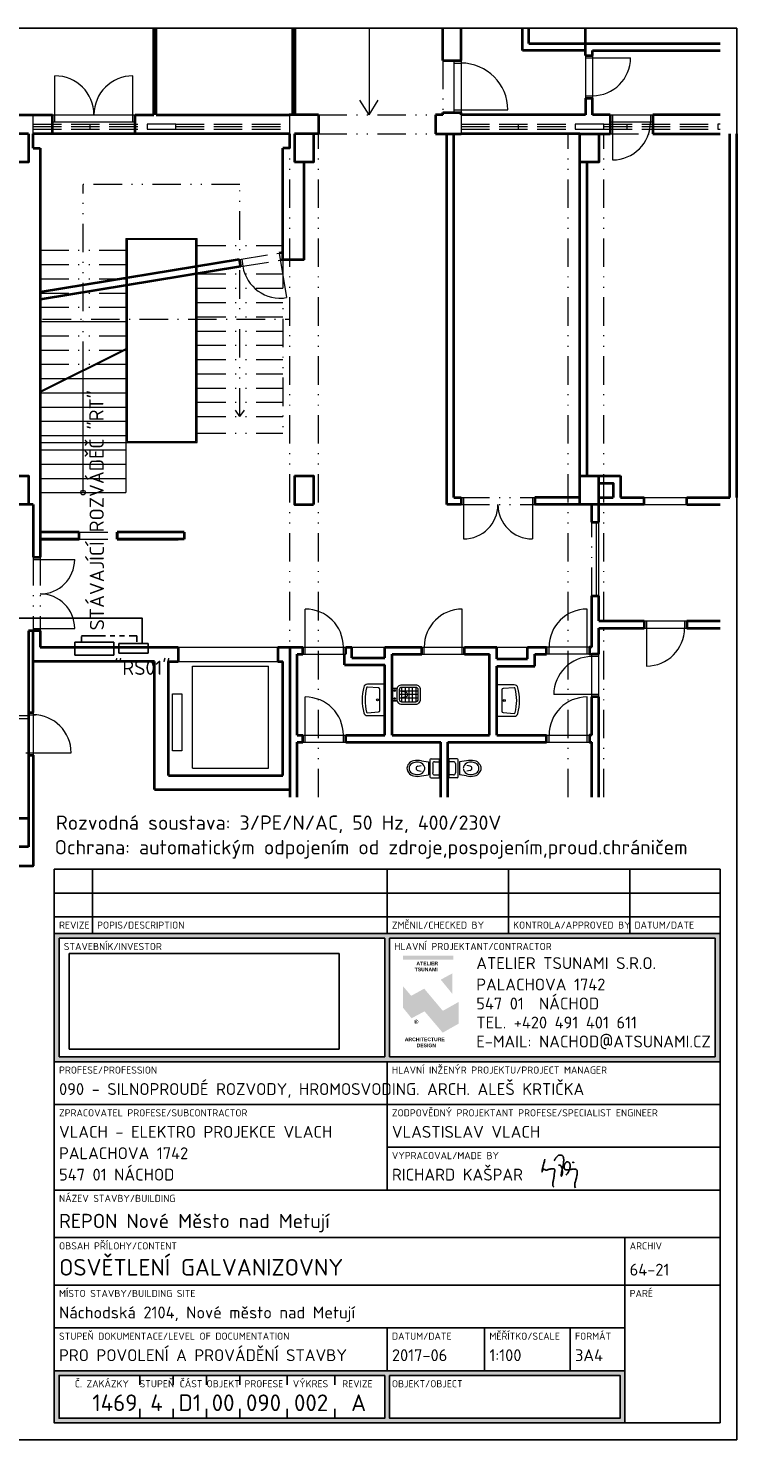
# Model space of a CAD drawing. Header units: millimetres. Extents: x 65483 to 128859, y -512428 to -482728.
# Tile 3 of 3: x 113581 to 128859, y -512428 to -482728. Entities that reach past the tile are written whole.
import ezdxf
from ezdxf.enums import TextEntityAlignment as Align

# ---------------------------------------------------------------- set-up
doc = ezdxf.new("R2010")
doc.units = ezdxf.units.MM
doc.header["$LTSCALE"] = 200
for name, pattern in [('0101aČÁRKOVANÁ', [4, 3, -1]), ('0102aČERCHOVANÁ', [5.1, 3, -1, 0.1, -1]), ('0103aDVOJČERCHOVANÁ', [6.2, 3, -1, 0.1, -1, 0.1, -1]), ('PHANTOM2', [1.25, 0.625, -0.125, 0.125, -0.125, 0.125, -0.125])]:
    doc.linetypes.add(name, pattern=pattern)
for name, color, linetype, lineweight in [('010 ramecek', 255, 'Continuous', 25), ('910-dvere', 7, 'Continuous', 15), ('910-okno', 7, 'Continuous', 15), ('910-okno nad rovinou řezu', 7, '0101aČÁRKOVANÁ', 15), ('910-osa', 7, '0102aČERCHOVANÁ', 9), ('910-tenka', 7, 'Continuous', 15), ('910-tenka nad', 7, '0103aDVOJČERCHOVANÁ', 15), ('910-tlusta', 7, 'Continuous', 40), ('910-zarizovak', 7, 'Continuous', 15)]:
    doc.layers.add(name, color=color, linetype=linetype, lineweight=lineweight)
for name, color, linetype in [('090-Z-09_400 V', 1, 'N-EL-NN_+'), ('090-Z-ROZVADECE', 1, 'Continuous'), ('090-Z-SDRUŽENÁ', 6, 'Continuous'), ('090-Z-TŘÍFÁZOVÁ', 5, 'PHANTOM2'), ('090-Z-VYPÍNAČE', 2, 'Continuous')]:
    doc.layers.add(name, color=color, linetype=linetype)
doc.styles.add('ISOCPEUB_10', font='isocpeur.ttf')
doc.styles.add('ISOCPEUR_10', font='isocpeur.ttf')
doc.styles.get("Standard").update_dxf_attribs({"font": 'arial.ttf'})
doc.linetypes.add('N-EL-NN_+', pattern='A,25,-13,[3,X-LINE.shx,S=1,R=0,X=0,Y=0],-13,25', length=76)
picture_1 = doc.add_image_def('image1.png', size_in_pixel=(282, 100))

# ---------------------------------------------------------------- blocks, each defined once
blk = doc.blocks.new('PODPIS')
at = {"layer": '090-Z-TŘÍFÁZOVÁ', "color": 4, "linetype": 'ByBlock'}
for points in [[(-16098, 1383), (-16117, 1180), (-16133, 1058), (-16155, 977), (-16221, 732), (-16307, 411), (-16354, 236), (-16417, 1), (-16473, -211), (-16522, -392), (-16549, -557), (-16549, -752), (-16509, -602), (-16467, -530), (-16417, -443), (-16351, -376), (-16307, -333), (-16255, -281), (-16255, -281), (-16229, -328), (-16166, -364), (-16123, -371), (-16078, -367), (-16022, -331), (-16031, -399), (-16013, -431), (-15951, -447), (-15881, -458), (-15827, -458), (-15755, -458), (-15690, -440), (-15615, -394), (-15538, -366), (-15449, -341), (-15345, -313), (-15248, -287), (-15174, -276), (-15043, -259), (-14950, -244), (-14890, -240), (-14843, -235), (-14775, -237), (-14709, -240), (-14657, -242), (-14631, -245), (-14605, -247), (-14589, -247), (-14578, -250), (-14548, -254), (-14527, -263), (-14486, -286), (-14458, -303), (-14431, -351), (-14418, -408), (-14413, -454), (-14414, -534), (-14418, -616), (-14432, -735), (-14453, -849), (-14474, -962), (-14485, -1036), (-14501, -1136), (-14511, -1225), (-14517, -1296), (-14524, -1378), (-14524, -1439), (-14524, -1540), (-14541, -1662), (-14568, -1851), (-14598, -1963), (-14630, -2146), (-14662, -2265), (-14697, -2395), (-14718, -2549), (-14728, -2702), (-14726, -2799), (-14723, -2901), (-14723, -3006), (-14716, -3074), (-14701, -3130), (-14669, -3185), (-14638, -3217), (-14589, -3245), (-14537, -3259)], [(-14491, 1084), (-14459, 1157), (-14427, 1236), (-14386, 1323), (-14356, 1376), (-14322, 1434), (-14293, 1484), (-14265, 1524), (-14229, 1574), (-14201, 1611), (-14166, 1655), (-14138, 1688), (-14106, 1725), (-14074, 1757), (-14045, 1786), (-14014, 1817), (-13986, 1845), (-13958, 1873), (-13928, 1903), (-13898, 1933), (-13871, 1960), (-13837, 1990), (-13806, 2015), (-13762, 2040), (-13725, 2056), (-13679, 2069), (-13619, 2078), (-13568, 2083), (-13526, 2083), (-13504, 2083), (-13459, 2080), (-13428, 2077), (-13394, 2072), (-13361, 2066), (-13305, 2053), (-13272, 2044), (-13217, 2026), (-13165, 2004), (-13127, 1983), (-13087, 1948), (-13051, 1913), (-13021, 1875), (-12994, 1828), (-12962, 1755), (-12945, 1692), (-12929, 1631), (-12916, 1550), (-12907, 1461), (-12899, 1362), (-12899, 1209), (-12899, 1098), (-12908, 1001), (-12921, 848), (-12936, 653), (-12951, 526), (-12972, 413), (-13000, 248), (-13031, 78), (-13091, -146), (-13153, -375), (-13209, -587), (-13248, -785), (-13277, -942), (-13295, -1062), (-13313, -1190), (-13331, -1315), (-13331, -1379), (-13331, -1418), (-13328, -1439), (-13322, -1449), (-13309, -1457), (-13292, -1462), (-13271, -1462), (-13253, -1451), (-13235, -1420), (-13224, -1380), (-13191, -1280), (-13167, -1193), (-13150, -1087), (-13125, -993), (-13116, -937), (-13111, -889), (-13111, -842), (-13111, -775), (-13118, -640), (-13130, -511), (-13145, -284), (-13161, -175), (-13194, -51), (-13256, 93), (-13326, 213), (-13427, 315), (-13536, 378), (-13632, 403), (-13699, 403), (-13793, 378)], [(-12502, -1291), (-12434, -1209), (-12377, -1153), (-12318, -1072), (-12265, -1002), (-12213, -929), (-12163, -842), (-12103, -739), (-12059, -662), (-12013, -582), (-11971, -493), (-11921, -380), (-11893, -279), (-11865, -174), (-11847, -64), (-11833, 28), (-11826, 97), (-11820, 195), (-11820, 276), (-11826, 352), (-11833, 466), (-11860, 567), (-11894, 657), (-11937, 732), (-12005, 811), (-12041, 847), (-12098, 904), (-12149, 934), (-12201, 947), (-12230, 952), (-12253, 955), (-12272, 955), (-12306, 952), (-12336, 948), (-12352, 944), (-12374, 938), (-12390, 928), (-12421, 911), (-12440, 899), (-12458, 882), (-12483, 857), (-12499, 840), (-12533, 800), (-12564, 745), (-12632, 677), (-12688, 622), (-12730, 549), (-12764, 490), (-12789, 397), (-12816, 296), (-12836, 220), (-12836, 138), (-12836, 28), (-12824, -70), (-12806, -139), (-12772, -219), (-12737, -279), (-12677, -340), (-12582, -395), (-12489, -419), (-12365, -437), (-12234, -437), (-12102, -428), (-12012, -418), (-11897, -400), (-11800, -375), (-11713, -352), (-11622, -330), (-11531, -307), (-11430, -288), (-11368, -279), (-11286, -270), (-11214, -268), (-11120, -277)], [(-11462, 824), (-11277, 873), (-11237, 850), (-11213, 826), (-11213, 785), (-11191, 763)], [(-11120, -277), (-11004, -295), (-10902, -317), (-10829, -343), (-10767, -373), (-10726, -414), (-10690, -459), (-10670, -494), (-10649, -542), (-10640, -575), (-10621, -645), (-10621, -726), (-10621, -848), (-10638, -987), (-10647, -1106), (-10661, -1219), (-10685, -1355), (-10698, -1445), (-10737, -1630), (-10768, -1748), (-10814, -1919), (-10859, -2087), (-10935, -2370), (-10973, -2511), (-11008, -2673), (-11028, -2815), (-11048, -3037), (-11048, -3192), (-11024, -3280), (-10924, -3453)]]:
    blk.add_lwpolyline(points, dxfattribs=at)
blk = doc.blocks.new('rozváděč')
at = {"layer": '090-Z-ROZVADECE'}
for p, q in [((-3113609, -5098778), (-3112950, -5098778)), ((-3113609, -5098998), (-3113609, -5098778)), ((-3112950, -5098859), (-3113609, -5098859)), ((-3112950, -5098778), (-3112950, -5098998)), ((-3112950, -5098998), (-3113609, -5098998))]:
    blk.add_line(p, q, dxfattribs=at)
blk = doc.blocks.new('tabulka1')
h = blk.add_hatch(color=256)
h.paths.add_polyline_path([(-140, 76), (-140, 103), (0, 103), (0, 76)])
h.paths.add_polyline_path([(-139, 77), (-139, 102), (-70.5, 102), (-70.5, 77)], flags=16)
h.paths.add_polyline_path([(-69.5, 77), (-69.5, 102), (-1, 102), (-1, 77)], flags=16)
h = blk.add_hatch(color=256)
h.dxf.hatch_style = 1
h.paths.add_polyline_path([(-66.65, 98.32), (-56.1, 98.32), (-56.1, 97.45), (-66.65, 97.45)])
at = {"true_color": 0xaaaaaa}
h = blk.add_hatch(color=253, dxfattribs=at)
h.dxf.hatch_style = 1
edge = h.paths.add_edge_path()
edge.add_spline(control_points=[(-56.26, 94.61), (-56.26, 94.61), (-56.26, 90.24), (-56.26, 90.24), (-56.26, 90.24), (-56.26, 90.24), (-58.73, 93.27), (-58.73, 93.27), (-58.73, 93.27), (-58.73, 93.27), (-56.26, 94.61), (-56.26, 94.61)], knot_values=[0, 0, 0, 0, 0.333333, 0.333333, 0.333333, 0.5, 0.666667, 0.666667, 0.666667, 0.833333, 1, 1, 1, 1], degree=3, periodic=0)
h = blk.add_hatch(color=253, dxfattribs=at)
h.dxf.hatch_style = 1
edge = h.paths.add_edge_path()
edge.add_spline(control_points=[(-64.94, 89.87), (-64.94, 89.87), (-62.21, 91.38), (-62.21, 91.38), (-62.21, 91.38), (-62.21, 91.38), (-58.29, 86.71), (-58.29, 86.71), (-58.29, 86.71), (-58.29, 86.71), (-54.94, 88.6), (-54.94, 88.6), (-54.94, 88.6), (-54.94, 88.6), (-54.93, 84.03), (-54.93, 84.03), (-54.93, 84.03), (-54.93, 84.03), (-58.32, 82.12), (-58.32, 82.12), (-58.32, 82.12), (-58.32, 82.12), (-62.14, 86.61), (-62.14, 86.61), (-62.14, 86.61), (-62.14, 86.61), (-64.87, 85.15), (-64.87, 85.15), (-64.87, 85.15), (-64.87, 85.15), (-66.64, 87.34), (-66.64, 87.34), (-66.64, 87.34), (-66.64, 87.34), (-66.64, 91.85), (-66.64, 91.85), (-66.64, 91.85), (-66.64, 91.85), (-64.94, 89.87), (-64.94, 89.87)], knot_values=[0, 0, 0, 0, 0.1, 0.1, 0.1, 0.15, 0.2, 0.2, 0.2, 0.25, 0.3, 0.3, 0.3, 0.35, 0.4, 0.4, 0.4, 0.45, 0.5, 0.5, 0.5, 0.55, 0.6, 0.6, 0.6, 0.65, 0.7, 0.7, 0.7, 0.75, 0.8, 0.8, 0.8, 0.85, 0.9, 0.9, 0.9, 0.95, 1, 1, 1, 1], degree=3, periodic=0)
h = blk.add_hatch(color=256)
h.paths.add_polyline_path([(-69.5, 10), (-69.5, 1), (-21, 1), (-21, 10)], flags=16)
h.paths.add_polyline_path([(-70.5, 10), (-139, 10), (-139, 1), (-70.5, 1)], flags=16)
h.paths.add_polyline_path([(-140, 11), (-20, 11), (-20, 0), (-140, 0)])
for p, q in [((-140, 103), (-140, 116.5)), ((-140, 116.5), (0, 116.5)), ((-132, 103), (-132, 116.5)), ((-70, 103), (-70, 116.5)), ((-44.5, 103), (-44.5, 116.5)), ((-19, 116.5), (-19, 103)), ((0, 116.5), (0, 103)), ((-140, 111.5), (0, 111.5)), ((-140, 106.5), (0, 106.5)), ((-140, 103), (0, 103)), ((-140, 76), (-140, 103)), ((-139, 102), (-70.5, 102)), ((-139, 77), (-139, 102)), ((-70.5, 77), (-70.5, 102)), ((-69.5, 102), (-1, 102)), ((-69.5, 77), (-69.5, 102)), ((-1, 102), (-1, 77)), ((0, 103), (0, 76)), ((-140, 0), (-140, 76)), ((-140, 76), (0, 76)), ((-139, 77), (-70.5, 77)), ((-70, 76), (-70, 49)), ((-69.5, 77), (-1, 77)), ((0, 76), (0, 0)), ((0, 67), (-140, 67)), ((0, 58), (-70, 58)), ((0, 49), (-140, 49)), ((-140, 39), (0, 39)), ((-20, 29), (-20, 39)), ((-140, 29), (0, 29)), ((-20, 0), (-20, 29)), ((-20, 20), (-140, 20)), ((-70, 20), (-70, 11)), ((-49.5, 11), (-49.5, 20)), ((-31.5, 11), (-31.5, 20)), ((-20, 11), (-140, 11)), ((-122, 10), (-122, 8)), ((-115, 10), (-115, 8)), ((-108, 10), (-108, 8)), ((-101, 10), (-101, 8)), ((-91, 10), (-91, 8)), ((-81, 10), (-81, 8)), ((-20, 0), (-20, 11)), ((-122, 1), (-122, 3)), ((-115, 1), (-115, 3)), ((-108, 1), (-108, 3)), ((-101, 1), (-101, 3)), ((-91, 1), (-91, 3)), ((-81, 1), (-81, 3)), ((-140, 0), (0, 0))]:
    blk.add_line(p, q)
blk.add_lwpolyline([(-140, 11), (-20, 11), (-20, 0), (-140, 0)], close=True)
for points in [[(-70.5, 10), (-139, 10), (-139, 1), (-70.5, 1), (-70.5, 10)], [(-69.5, 10), (-69.5, 1), (-21, 1), (-21, 10), (-69.5, 10)]]:
    blk.add_lwpolyline(points)
at = {"style": 'ISOCPEUR_10'}
for s, height, p in [('REVIZE', 1.5, (-139, 104)), ('POPIS/DESCRIPTION', 1.5, (-131, 104)), ('ZMĚNIL/CHECKED BY', 1.5, (-69, 104)), ('KONTROLA/APPROVED BY', 1.5, (-43.5, 104)), ('DATUM/DATE', 1.5, (-18, 104)), ('STAVEBNÍK/INVESTOR', 1.5, (-138, 99.5)), ('HLAVNÍ PROJEKTANT/CONTRACTOR', 1.5, (-68.5, 99.5)), ('ATELIER TSUNAMI S.R.O.', 2.5, (-51.26, 95.5)), ('PALACHOVA 1742', 2.5, (-51.26, 91)), ('547 01  NÁCHOD', 2.5, (-51.26, 87)), ('TEL. +420 491 401 611', 2.5, (-51.26, 83)), ('E-MAIL: NACHOD@ATSUNAMI.CZ', 2.5, (-51.26, 79)), ('PROFESE/PROFESSION', 1.5, (-139, 73.5)), ('HLAVNÍ INŽENÝR PROJEKTU/PROJECT MANAGER', 1.5, (-69, 73.5)), ('ZPRACOVATEL PROFESE/SUBCONTRACTOR', 1.5, (-139, 64.5)), ('ZODPOVĚDNÝ PROJEKTANT PROFESE/SPECIALIST ENGINEER', 1.5, (-69, 64.5)), ('VYPRACOVAL/MADE BY', 1.5, (-69, 55.5)), ('NÁZEV STAVBY/BUILDING', 1.5, (-139, 46.5)), ('OBSAH PŘÍLOHY/CONTENT', 1.5, (-139, 36.5)), ('ARCHIV', 1.5, (-19, 36.5)), ('MÍSTO STAVBY/BUILDING SITE', 1.5, (-139, 26.5)), ('PARÉ', 1.5, (-19, 26.5)), ('STUPEŇ DOKUMENTACE/LEVEL OF DOCUMENTATION', 1.5, (-139, 17.5)), ('DATUM/DATE', 1.5, (-69, 17.5)), ('MĚŘÍTKO/SCALE', 1.5, (-48.5, 17.5)), ('FORMÁT', 1.5, (-30.5, 17.5)), ('OBJEKT/OBJECT', 1.5, (-69, 7.5))]:
    blk.add_text(s, height=height, dxfattribs=at).set_placement(p)
for s, p in [('Č. ZAKÁZKY', (-130, 7.5)), ('STUPEŇ', (-118.43, 7.5)), ('ČÁST', (-111.23, 7.5)), ('OBJEKT', (-104.48, 7.5)), ('PROFESE', (-95.93, 7.5)), ('VÝKRES', (-86.12, 7.5)), ('REVIZE', (-76.25, 7.5))]:
    blk.add_text(s, height=1.5, dxfattribs=at).set_placement(p, align=Align.CENTER)
for s, width, gutter_width, heights, insert, char_height, attachment_point in [('\\pi2.6834;{\\fSwis721 Ex BT|b1|i0|c238|p34;ATELIER\\P\\pi2.3128;TSUNAMI}', 10.4206, 1.76, [0], (-66.53, 97.07), 0.7633, 1), ('{\\fSwis721 Ex BT|b1|i0|c238|p34;\\H1.1667x;\\C253;\\c11184810;®}', 0.2908, 1, [0.248], (-63.88, 84.4), 0.7415, 5), ('\\pi0.23561;{\\fSwis721 Ex BT|b1|i0|c238|p34;ARCHITECTURE\\P\\pi2.7218;DESIGN}', 10.2766, 1.76, [0], (-66.53, 81.09), 0.7633, 1)]:
    blk.add_mtext_dynamic_manual_height_columns(s, width=width, gutter_width=gutter_width, heights=heights, dxfattribs=dict(insert=insert, char_height=char_height, attachment_point=attachment_point))
for tag, p, height, style in [('PROFESE', (-139, 69), 2.5, 'ISOCPEUR_10'), ('HLAVNÍ_INŽENÝR_PROJEKTU', (-69, 69), 2.5, 'ISOCPEUR_10'), ('ZPRACOVATEL_PROFESE_jméno', (-139, 60), 2.5, 'ISOCPEUR_10'), ('ZODPOVĚDNÝ_PROJEKTANT_PROFESE', (-69, 60), 2.5, 'ISOCPEUR_10'), ('ZPRACOVATEL_PROFESE_ulice', (-139, 55.5), 2.5, 'ISOCPEUR_10'), ('ZPRACOVATEL_PROFESE_město', (-139, 51), 2.5, 'ISOCPEUR_10'), ('VYPRACOVAL', (-69, 51), 2.5, 'ISOCPEUR_10'), ('ARCHIV', (-19, 31), 2.5, 'ISOCPEUR_10'), ('MISTO_STAVBY', (-139, 22), 2.5, 'ISOCPEUR_10'), ('STUPEŇ_DOKUMENTACE', (-139, 13), 2.5, 'ISOCPEUR_10'), ('DATUM', (-69, 13), 2.5, 'ISOCPEUR_10'), ('MĚŘÍTKO', (-48.5, 13), 2.5, 'ISOCPEUR_10'), ('FORMÁT', (-30.5, 13), 2.5, 'ISOCPEUR_10'), ('OBJEKT', (-69, 2.5), 3.5, 'ISOCPEUB_10')]:
    blk.add_attdef(tag, p, '', height=height, dxfattribs=dict(style=style))
at = {"linetype": 'ByBlock', "style": 'ISOCPEUB_10'}
for tag, p in [('NÁZEV_STAVBY', (-139, 41)), ('OBSAH_PŘÍLOHY', (-139, 31))]:
    blk.add_attdef(tag, p, '', height=3.5, dxfattribs=at)
blk.add_attdef('Č_PŘÍLOHY-č_zakázky', text='', height=3.5, dxfattribs=at).set_placement((-122.5, 2.5), align=Align.RIGHT)
for tag, p in [('Č_PŘÍLOHY-stupeň_dokumentace', (-118.5, 2.5)), ('Č_PŘÍLOHY-část_dokumentace', (-111.5, 2.5)), ('Č_PŘÍLOHY-objekt', (-104.5, 2.5)), ('Č_PŘÍLOHY-profese', (-96, 2.5)), ('Č_PŘÍLOHY-výkres', (-86, 2.5)), ('Č_PŘÍLOHY-revize', (-76, 2.5))]:
    blk.add_attdef(tag, text='', height=3.5, dxfattribs=at).set_placement(p, align=Align.CENTER)
at = {"style": 'ISOCPEUR_10'}
blk.add_attdef('OBJEKT_UPŘESNĚNÍ', text='', height=2.5, dxfattribs=at).set_placement((-22, 2.5), align=Align.RIGHT)
at = {"color": 255}
image = blk.add_image(picture_1, insert=(-136.87, 78.64), size_in_units=(56.79, 20.14), dxfattribs=at)
image.dxf.flags = 15

msp = doc.modelspace()

# ---------------------------------------------------------------- linework, layer by layer
at = {"layer": '010 ramecek', "ltscale": 25}
for p, q in [((128483, -482728), (65483, -482728)), ((128483, -512428), (128483, -482728)), ((65483, -512428), (128483, -512428))]:
    msp.add_line(p, q, dxfattribs=at)
at = {"layer": '090-Z-SDRUŽENÁ'}
msp.add_lwpolyline([(113183, -495144), (115979, -495144), (115979, -495673)], dxfattribs=at)
at = {"layer": '090-Z-TŘÍFÁZOVÁ'}
for p, q in [((114703, -495648), (114703, -495513)), ((115868, -495513), (115868, -495673))]:
    msp.add_line(p, q, dxfattribs=at)
at = {"layer": '090-Z-TŘÍFÁZOVÁ', "ltscale": 4}
msp.add_line((114703, -495513), (115868, -495513), dxfattribs=at)
at = {"layer": '910-dvere'}
for p, q in [((122533, -483407), (122533, -484499)), ((122533, -483461), (122683, -483461)), ((122683, -483407), (122683, -484499)), ((125297, -483299), (125297, -484199)), ((125297, -483349), (126247, -483349)), ((125447, -483299), (125447, -484199)), ((114143, -484699), (114143, -483729)), ((115783, -484699), (115783, -483729)), ((125297, -484149), (125447, -484149)), ((114093, -484549), (115833, -484549)), ((114093, -484699), (115833, -484699)), ((122533, -484445), (123667, -484445)), ((125817, -484549), (126717, -484549)), ((125817, -484699), (126717, -484699)), ((125867, -484549), (125867, -485499)), ((126667, -484549), (126667, -484699)), ((118070, -487588), (118094, -487736)), ((118859, -487459), (119013, -488396)), ((122733, -492599), (122733, -493474)), ((124183, -492599), (124183, -493474)), ((125533, -494674), (125533, -493124)), ((125583, -494674), (125583, -493124)), ((113683, -493906), (114558, -493906)), ((119408, -495899), (119408, -494949)), ((122708, -495899), (122708, -494949)), ((125333, -495899), (125333, -494949)), ((113683, -495356), (114558, -495356)), ((126533, -495199), (127433, -495199)), ((126533, -495349), (127433, -495349)), ((126583, -495199), (126583, -496149)), ((127383, -495199), (127383, -495349)), ((119358, -495749), (120258, -495749)), ((119358, -495899), (120258, -495899)), ((120208, -495899), (120208, -495749)), ((121858, -495749), (122758, -495749)), ((121858, -495899), (122758, -495899)), ((121908, -495899), (121908, -495749)), ((125383, -495749), (124483, -495749)), ((125383, -495899), (124483, -495899)), ((124533, -495899), (124533, -495749)), ((125433, -496799), (125433, -495899)), ((125583, -495949), (125433, -495949)), ((125583, -496799), (125583, -495899)), ((119408, -497749), (119408, -496799)), ((125583, -496749), (124633, -496749)), ((125333, -497749), (125333, -496799)), ((113583, -498024), (113583, -497124)), ((113583, -497174), (113733, -497174)), ((113683, -497124), (113683, -498024)), ((119358, -497599), (120258, -497599)), ((119358, -497749), (120258, -497749)), ((120208, -497749), (120208, -497599)), ((124483, -497599), (125383, -497599)), ((124483, -497749), (125383, -497749)), ((124533, -497749), (124533, -497599)), ((113533, -497974), (114483, -497974))]:
    msp.add_line(p, q, dxfattribs=at)
for centre, radius, start, end in [((122683, -484445), 984, 0, 90), ((125447, -483349), 800, 270, 0), ((114143, -484549), 820, 0, 90), ((115783, -484549), 820, 90, 180), ((125867, -484699), 800, 270, 0), ((118883, -487607), 800, 189.3262, 279.3262), ((122733, -492749), 725, 270, 0), ((124183, -492749), 725, 180, 270), ((113833, -493906), 725, 270, 0), ((113833, -495356), 725, 0, 90), ((119408, -495749), 800, 0, 90), ((122708, -495749), 800, 90, 180), ((125333, -495749), 800, 90, 180), ((126583, -495349), 800, 270, 0), ((125433, -496749), 800, 90, 180), ((119408, -497599), 800, 0, 90), ((125333, -497599), 800, 90, 180), ((113683, -497974), 800, 0, 90)]:
    msp.add_arc(centre, radius, start, end, dxfattribs=at)
at = {"layer": '910-okno'}
for p, q in [((114883, -484849), (114883, -484749)), ((123883, -484749), (123883, -484849))]:
    msp.add_line(p, q, dxfattribs=at)
at = {"layer": '910-okno nad rovinou řezu'}
for p, q in [((113683, -484949), (113683, -484549)), ((119083, -484949), (119083, -484549)), ((122683, -484549), (122683, -484949)), ((113683, -484749), (116083, -484749)), ((113683, -484799), (116083, -484799)), ((113683, -484849), (116083, -484849)), ((116683, -484749), (119083, -484749)), ((116683, -484799), (119083, -484799)), ((116683, -484849), (119083, -484849)), ((122683, -484749), (125083, -484749)), ((122683, -484799), (125083, -484799)), ((122683, -484849), (125083, -484849)), ((125683, -484749), (128083, -484749)), ((125683, -484799), (128083, -484799)), ((125683, -484849), (128083, -484849)), ((126167, -484749), (126167, -484849)), ((118020, -487596), (118859, -487459)), ((118044, -487744), (118883, -487607))]:
    msp.add_line(p, q, dxfattribs=at)
for points in [[(116083, -484849), (116683, -484849), (116683, -484749), (116083, -484749)], [(125083, -484849), (125683, -484849), (125683, -484749), (125083, -484749)]]:
    msp.add_lwpolyline(points, close=True, dxfattribs=at)
msp.add_lwpolyline([(128129, -484749), (128083, -484749), (128083, -484849), (128129, -484849)], dxfattribs=at)
at = {"layer": '910-osa'}
msp.add_line((113883, -488849), (119083, -488849), dxfattribs=at)
at = {"layer": '910-tenka'}
for p, q in [((120748, -482728), (120748, -484549)), ((120748, -484549), (120555, -484240)), ((120748, -484549), (120941, -484240)), ((119083, -484549), (119083, -484524)), ((115633, -487149), (117133, -487149)), ((115633, -487149), (115633, -492499)), ((117133, -491446), (117133, -487149)), ((113833, -488899), (115633, -488899)), ((115658, -489459), (113833, -490372)), ((115658, -489480), (113833, -490392)), ((114733, -492499), (114733, -489922)), ((115020, -489799), (115658, -489799)), ((114420, -490099), (115658, -490099)), ((113833, -490399), (115633, -490399)), ((113833, -490699), (115633, -490699)), ((113833, -490999), (115633, -490999)), ((113833, -491299), (115633, -491299)), ((113833, -491446), (117133, -491446)), ((113833, -491599), (115633, -491599)), ((113833, -491899), (115633, -491899)), ((113833, -492199), (115633, -492199)), ((113833, -492499), (115633, -492499)), ((126533, -492599), (127433, -492599)), ((126533, -492749), (127433, -492749)), ((116733, -495749), (118833, -495749)), ((120383, -495749), (121083, -495749)), ((123433, -495749), (124083, -495749)), ((116733, -496049), (118833, -496049)), ((117033, -498299), (117033, -496149)), ((117033, -496149), (118633, -496149)), ((118633, -498299), (118633, -496149)), ((116613, -496733), (116813, -496733)), ((116613, -497933), (116613, -496733)), ((116813, -496733), (116813, -497933)), ((116813, -497933), (116613, -497933)), ((117033, -498299), (118633, -498299)), ((113683, -500349), (113683, -500374))]:
    msp.add_line(p, q, dxfattribs=at)
for points in [[(115658, -491421), (117108, -491421), (117108, -487174), (115658, -487174)], [(70553, -497249), (113583, -497249), (113583, -497199), (70553, -497199)]]:
    msp.add_lwpolyline(points, close=True, dxfattribs=at)
msp.add_circle((114733, -492499), 50, dxfattribs=at)
at = {"layer": '910-tenka nad', "linetype": '0103aDVOJČERCHOVANÁ'}
for p, q in [((122303, -483407), (122303, -484499)), ((119683, -484549), (122147, -484549)), ((119083, -498909), (119083, -484949)), ((119683, -498909), (119683, -484949)), ((119683, -484949), (122147, -484949)), ((124933, -498909), (124933, -484949)), ((125683, -498909), (125683, -484949)), ((125817, -484949), (126717, -484949)), ((118033, -486013), (114733, -486013)), ((114733, -489922), (114733, -486013)), ((118033, -490899), (118033, -486013)), ((117133, -487299), (118933, -487299)), ((113833, -487399), (115633, -487399)), ((118933, -487599), (118933, -491249)), ((113833, -487699), (115633, -487699)), ((117133, -487899), (118933, -487899)), ((113833, -487999), (115633, -487999)), ((117133, -488199), (118933, -488199)), ((113833, -488299), (115633, -488299)), ((117133, -488499), (118933, -488499)), ((113833, -488599), (115633, -488599)), ((117133, -488799), (118933, -488799)), ((117133, -489099), (118933, -489099)), ((113833, -489199), (115633, -489199)), ((117133, -489399), (118933, -489399)), ((113833, -489499), (115633, -489499)), ((117133, -489699), (118933, -489699)), ((113833, -489799), (115020, -489799)), ((117133, -489999), (118933, -489999)), ((113833, -490099), (114420, -490099)), ((117133, -490299), (118933, -490299)), ((117133, -490599), (118933, -490599)), ((117133, -490899), (118933, -490899)), ((118033, -490899), (117939, -490764)), ((118033, -490899), (118126, -490764)), ((117133, -491249), (118933, -491249)), ((122683, -492599), (124233, -492599)), ((122683, -492749), (124233, -492749)), ((125433, -494674), (125433, -493124)), ((114654, -493331), (115454, -493331)), ((114654, -493481), (115454, -493481)), ((113683, -493856), (113683, -495406)), ((113833, -493856), (113833, -495406))]:
    msp.add_line(p, q, dxfattribs=at)
at = {"layer": '910-tlusta'}
for p, q in [((116223, -484549), (116223, -482728)), ((116273, -484549), (116273, -482728)), ((119143, -484549), (119143, -482728)), ((119193, -484549), (119193, -482728)), ((122303, -483407), (122303, -482728)), ((122683, -483407), (122683, -482728)), ((123977, -483199), (123977, -482728)), ((124108, -483049), (124108, -482728)), ((125297, -483299), (125297, -482728)), ((125297, -483199), (123977, -483199)), ((124108, -483049), (128129, -483049)), ((125447, -483299), (125447, -483199)), ((125447, -483199), (128129, -483199)), ((122303, -483407), (122683, -483407)), ((125297, -483299), (125447, -483299)), ((125297, -484199), (125447, -484199)), ((125297, -484199), (125297, -484549)), ((125447, -484549), (125447, -484199)), ((112453, -484549), (114093, -484549)), ((114093, -484949), (114093, -484549)), ((115833, -484949), (115833, -484549)), ((115833, -484549), (116223, -484549)), ((116273, -484549), (119083, -484549)), ((119683, -484549), (119083, -484549)), ((119683, -484549), (119683, -484949)), ((122147, -484549), (122147, -484949)), ((122303, -484549), (122147, -484549)), ((122303, -484549), (122303, -484499)), ((122303, -484499), (122683, -484499)), ((122683, -484549), (122683, -484499)), ((125297, -484549), (122683, -484549)), ((125817, -484549), (125447, -484549)), ((125817, -484549), (125817, -484699)), ((125817, -484699), (125817, -484949)), ((128129, -484549), (126717, -484549)), ((126717, -484549), (126717, -484699)), ((126717, -484699), (126717, -484949)), ((113583, -484949), (112453, -484949)), ((119083, -484949), (113683, -484949)), ((113683, -485249), (113683, -484949)), ((113683, -485249), (113683, -484949)), ((119083, -485249), (119083, -484949)), ((119083, -485249), (119083, -484949)), ((119683, -484949), (119183, -484949)), ((122147, -484949), (122683, -484949)), ((122383, -492749), (122383, -484949)), ((122533, -492599), (122533, -484949)), ((125183, -484949), (122683, -484949)), ((125583, -484949), (125817, -484949)), ((126717, -484949), (128129, -484949)), ((128333, -492599), (128333, -484949)), ((128483, -492599), (128483, -484949)), ((113683, -485249), (113833, -485249)), ((113833, -485249), (113833, -493856)), ((119083, -485249), (118933, -485249)), ((118933, -487599), (118933, -485249)), ((119383, -487599), (119383, -485549)), ((125333, -492149), (125333, -485549)), ((118020, -487596), (113833, -488284)), ((118020, -487596), (118044, -487744)), ((118933, -487447), (118859, -487459)), ((118933, -487599), (118883, -487607)), ((119383, -487599), (118933, -487599)), ((118044, -487744), (113833, -488436)), ((125583, -493124), (125583, -492149)), ((122533, -492599), (122683, -492599)), ((122683, -492599), (122683, -492749)), ((125183, -492599), (124233, -492599)), ((124233, -492599), (124233, -492749)), ((125583, -492599), (125883, -492599)), ((126033, -492599), (126533, -492599)), ((126533, -492749), (126533, -492599)), ((127433, -492599), (128333, -492599)), ((127433, -492749), (127433, -492599)), ((113683, -492749), (113683, -493856)), ((122683, -492749), (122383, -492749)), ((126533, -492749), (124233, -492749)), ((125433, -493124), (125433, -492749)), ((127433, -492749), (128129, -492749)), ((125433, -493124), (125583, -493124)), ((114654, -493331), (113833, -493331)), ((113833, -493481), (114654, -493481)), ((114654, -493481), (113833, -493481)), ((114654, -493481), (114654, -493331)), ((116862, -493331), (115454, -493331)), ((115454, -493331), (115454, -493481)), ((115454, -493481), (115454, -493331)), ((116862, -493481), (115454, -493481)), ((115454, -493481), (116733, -493481)), ((116862, -493331), (116862, -493481)), ((113683, -493856), (113833, -493856)), ((125433, -494674), (125583, -494674)), ((125433, -495749), (125433, -494674)), ((125583, -495199), (125583, -494674)), ((125583, -495199), (126533, -495199)), ((125583, -495349), (126533, -495349)), ((125583, -495899), (125583, -495349)), ((126533, -495199), (126533, -495349)), ((127433, -495199), (128129, -495199)), ((127433, -495199), (127433, -495349)), ((127433, -495349), (128129, -495349)), ((113583, -495406), (113583, -499949)), ((113833, -495406), (113583, -495406)), ((113683, -497124), (113683, -495406)), ((113833, -495406), (113833, -495749)), ((113833, -495749), (116733, -495749)), ((116733, -495749), (116733, -496049)), ((118833, -495749), (119358, -495749)), ((118833, -495749), (118833, -496049)), ((119233, -497599), (119233, -495899)), ((119233, -495899), (119358, -495899)), ((119358, -495899), (119358, -495749)), ((120233, -496124), (120233, -495899)), ((120258, -495899), (120258, -495749)), ((120258, -495749), (120383, -495749)), ((120383, -495974), (120383, -495749)), ((120383, -495974), (121083, -495974)), ((121083, -495749), (121858, -495749)), ((121083, -495974), (121083, -495749)), ((121233, -495899), (121858, -495899)), ((121233, -497599), (121233, -495899)), ((121858, -495899), (121858, -495749)), ((122758, -495749), (123433, -495749)), ((122758, -495899), (122758, -495749)), ((122758, -495899), (123283, -495899)), ((123283, -497599), (123283, -495899)), ((123433, -495999), (123433, -495749)), ((124083, -495999), (124083, -495749)), ((124083, -495749), (124483, -495749)), ((124233, -495899), (124483, -495899)), ((124233, -496149), (124233, -495899)), ((124483, -495899), (124483, -495749)), ((125583, -495899), (125433, -495899)), ((116233, -496049), (113683, -496049)), ((116233, -498749), (116233, -496049)), ((116533, -496049), (116733, -496049)), ((116533, -498449), (116533, -496049)), ((118833, -496049), (118933, -496049)), ((118933, -498449), (118933, -496049)), ((120233, -496124), (121083, -496124)), ((121083, -497599), (121083, -496124)), ((123433, -495999), (124083, -495999)), ((123433, -496149), (124233, -496149)), ((123433, -497599), (123433, -496149)), ((125433, -497599), (125433, -496799)), ((125583, -496799), (125433, -496799)), ((125583, -498909), (125583, -496799)), ((113583, -497124), (113683, -497124)), ((119233, -497599), (119358, -497599)), ((119233, -498909), (119233, -497749)), ((119233, -497749), (119358, -497749)), ((119358, -497749), (119358, -497599)), ((120258, -497599), (121083, -497599)), ((120258, -497749), (120258, -497599)), ((120258, -497749), (122258, -497749)), ((121233, -497599), (123283, -497599)), ((122258, -498909), (122258, -497749)), ((122408, -497749), (124483, -497749)), ((122408, -498909), (122408, -497749)), ((123433, -497599), (124483, -497599)), ((124483, -497749), (124483, -497599)), ((125433, -498909), (125433, -497749)), ((113583, -498024), (113683, -498024)), ((113683, -498024), (113683, -500349)), ((116533, -498449), (118933, -498449)), ((116233, -498749), (119083, -498749)), ((112553, -500349), (113683, -500349))]:
    msp.add_line(p, q, dxfattribs=at)
for points in [[(113583, -484949), (113583, -485549), (113183, -485549), (113183, -484949)], [(119183, -484949), (119183, -485549)], [(119583, -484949), (119583, -485549), (119183, -485549)], [(125183, -484949), (125583, -484949), (125583, -485549), (125183, -485549)], [(125183, -492749), (125183, -484949)], [(113683, -492749), (113183, -492749), (113183, -492149), (113583, -492149), (113583, -492749)], [(119183, -492149), (119183, -492749), (119583, -492749)], [(119183, -492149), (119583, -492149), (119583, -492749)], [(125183, -492149), (126033, -492149)], [(125583, -492299), (125883, -492299), (125883, -492599)], [(126033, -492149), (126033, -492599)], [(119083, -495749), (119083, -498909)], [(125433, -495749), (125383, -495749), (125383, -495899), (125433, -495899)], [(125433, -497599), (125383, -497599), (125383, -497749), (125433, -497749)], [(113583, -499949), (113183, -499949), (113183, -499349), (113583, -499349)]]:
    msp.add_lwpolyline(points, dxfattribs=at)
at = {"layer": '910-zarizovak'}
for p, q in [((121083, -496531), (120715, -496531)), ((121083, -497191), (121083, -496531)), ((121733, -496549), (121433, -496549)), ((121733, -496549), (121433, -496549)), ((121733, -496549), (121433, -496549)), ((121733, -496549), (121733, -496549)), ((121733, -496549), (121733, -496549)), ((121733, -496549), (121733, -496549)), ((123801, -496544), (123433, -496544)), ((123433, -496544), (123433, -497204)), ((120945, -496609), (120715, -496591)), ((120973, -497083), (120973, -496639)), ((121233, -496854), (121233, -496644)), ((121233, -496644), (121233, -496644)), ((121233, -496644), (121233, -496854)), ((121233, -496854), (121233, -496644)), ((121233, -496854), (121233, -496854)), ((121258, -496619), (121337, -496619)), ((121337, -496619), (121258, -496619)), ((121258, -496619), (121258, -496619)), ((121258, -496619), (121337, -496619)), ((121258, -496879), (121258, -496879)), ((121258, -496879), (121337, -496879)), ((121337, -496879), (121258, -496879)), ((121337, -496879), (121258, -496879)), ((121333, -496649), (121333, -496849)), ((121333, -496649), (121333, -496649)), ((121333, -496649), (121333, -496849)), ((121333, -496649), (121333, -496649)), ((121333, -496649), (121333, -496849)), ((121333, -496649), (121333, -496649)), ((121333, -496649), (121333, -496849)), ((121333, -496649), (121333, -496649)), ((121333, -496649), (121333, -496849)), ((121337, -496879), (121337, -496879)), ((121383, -496649), (121383, -496849)), ((121783, -496674), (121383, -496674)), ((121783, -496749), (121383, -496749)), ((121783, -496824), (121383, -496824)), ((121733, -496599), (121433, -496599)), ((121433, -496599), (121433, -496899)), ((121520, -496700), (121439, -496682)), ((121520, -496797), (121439, -496815)), ((121508, -496599), (121508, -496899)), ((121583, -496599), (121583, -496899)), ((121658, -496599), (121658, -496899)), ((121733, -496599), (121733, -496899)), ((121783, -496849), (121783, -496649)), ((121833, -496849), (121833, -496649)), ((121833, -496849), (121833, -496649)), ((121833, -496849), (121833, -496649)), ((121833, -496849), (121833, -496849)), ((121833, -496849), (121833, -496849)), ((121833, -496849), (121833, -496849)), ((123543, -496651), (123543, -497096)), ((123801, -496604), (123570, -496621)), ((120715, -497131), (120945, -497113)), ((121433, -496899), (121733, -496899)), ((121433, -496949), (121433, -496949)), ((121433, -496949), (121733, -496949)), ((121433, -496949), (121433, -496949)), ((121433, -496949), (121733, -496949)), ((121433, -496949), (121433, -496949)), ((121433, -496949), (121733, -496949)), ((123570, -497126), (123801, -497144)), ((120715, -497191), (121083, -497191)), ((123433, -497204), (123801, -497204)), ((121773, -498256), (121846, -498241)), ((121773, -498344), (121846, -498360)), ((121852, -498142), (122000, -498165)), ((122000, -498165), (122000, -498436)), ((122030, -498477), (122030, -498124)), ((122052, -498101), (122221, -498101)), ((122086, -498199), (122086, -498208)), ((122086, -498208), (122086, -498393)), ((122126, -498162), (122221, -498162)), ((122221, -498101), (122221, -498499)), ((122598, -498101), (122429, -498101)), ((122429, -498101), (122429, -498499)), ((122524, -498162), (122429, -498162)), ((122564, -498199), (122564, -498208)), ((122564, -498208), (122564, -498393)), ((122620, -498477), (122620, -498124)), ((122798, -498142), (122650, -498165)), ((122650, -498165), (122650, -498436)), ((122877, -498256), (122804, -498241)), ((122877, -498344), (122804, -498360)), ((121852, -498458), (122000, -498436)), ((122052, -498499), (122221, -498499)), ((122086, -498401), (122086, -498393)), ((122126, -498438), (122221, -498438)), ((122524, -498438), (122429, -498438)), ((122598, -498499), (122429, -498499)), ((122564, -498401), (122564, -498393)), ((122798, -498458), (122650, -498436))]:
    msp.add_line(p, q, dxfattribs=at)
for centre, radius in [((120923, -496861), 20), ((121288, -496665), 16.7), ((121288, -496832), 16.7), ((123593, -496874), 20)]:
    msp.add_circle(centre, radius, dxfattribs=at)
for centre, radius, start, end in [((120715, -496611), 80, 90, 165.373), ((121433, -496648), 100, 90.0036, 180.0178), ((121433, -496648), 100, 90.0036, 180.0178), ((121433, -496648), 100, 90.0036, 180.0178), ((121733, -496648), 100, 359.9822, 89.9964), ((121733, -496648), 100, 359.9822, 89.9964), ((121733, -496648), 100, 359.9822, 89.9964), ((123801, -496624), 80, 14.627, 90), ((121673, -496861), 1070, 165.373, 194.627), ((121673, -496861), 1010, 165.373, 194.627), ((120715, -496611), 20, 90, 165.373), ((120943, -496639), 30, 0, 85.5659), ((121258, -496644), 25, 90, 180), ((121258, -496644), 25, 90, 180), ((121258, -496644), 25, 180, 270), ((121258, -496854), 25, 90, 180), ((121258, -496854), 25, 180, 270), ((121258, -496854), 25, 180, 270), ((121433, -496649), 100, 162.5286, 179.9862), ((121433, -496649), 100, 162.529, 179.9858), ((121433, -496848), 100, 180.0138, 197.4714), ((121433, -496849), 100, 180.0036, 270.0036), ((121433, -496848), 100, 180.0142, 197.471), ((121433, -496849), 100, 180.0036, 270.0036), ((121433, -496849), 100, 180.0036, 270.0036), ((121433, -496649), 50, 89.9929, 179.9929), ((121433, -496849), 50, 180.0071, 270.0071), ((121509, -496749), 49.9, 282.2577, 77.7423), ((121733, -496649), 50, 0.0071, 90.0071), ((121733, -496849), 100, 269.9964, 359.9965), ((121733, -496849), 100, 269.9964, 359.9965), ((121733, -496849), 100, 269.9964, 359.9965), ((121733, -496849), 50, 269.9929, 359.9929), ((123573, -496651), 30, 94.4341, 180), ((123801, -496624), 20, 14.627, 90), ((122843, -496874), 1010, 345.373, 14.627), ((122843, -496874), 1070, 345.373, 14.627), ((120715, -497111), 80, 194.627, 270), ((120715, -497111), 20, 194.627, 270), ((120943, -497083), 30, 274.4341, 0), ((123573, -497096), 30, 180, 265.5659), ((123801, -497124), 20, 270, 345.373), ((123801, -497124), 80, 270, 345.373), ((121687, -498300), 142, 140.3359, 180), ((121687, -498300), 142, 180, 219.6641), ((121726, -498319), 184, 103.6417, 143.4943), ((121724, -498300), 133, 152.3951, 180), ((121724, -498300), 133, 180, 207.6049), ((121724, -498326), 147, 106.2857, 143.2941), ((121724, -498274), 147, 216.7059, 253.7143), ((121763, -498536), 404, 77.1597, 101.4915), ((121760, -498372), 203, 81.9909, 112.6731), ((121783, -498300), 44.9, 102.2575, 257.7418), ((121786, -498298), 127, 26.625, 88.8632), ((121786, -498302), 127, 271.1369, 333.3751), ((121814, -498306), 107, 4.1897, 37.1381), ((121814, -498294), 107, 322.8619, 355.8103), ((122052, -498124), 22.4, 90, 180), ((122123, -498199), 37.4, 85.6693, 180), ((122527, -498199), 37.4, 360, 94.3307), ((122598, -498124), 22.4, 360, 90), ((122836, -498306), 107, 142.8619, 175.8103), ((122836, -498294), 107, 184.1897, 217.1381), ((122864, -498298), 127, 91.1368, 153.375), ((122864, -498302), 127, 206.6249, 268.8631), ((122887, -498536), 404, 78.5085, 102.8403), ((122890, -498372), 203, 67.3269, 98.0091), ((122867, -498300), 44.9, 282.2582, 77.7425), ((122924, -498319), 184, 36.5057, 76.3583), ((122927, -498326), 147, 36.7059, 73.7143), ((122927, -498274), 147, 286.2857, 323.2941), ((122927, -498300), 133, 360, 27.6049), ((122927, -498300), 133, 332.3951, 360), ((122963, -498300), 142, 360, 39.6641), ((122963, -498300), 142, 320.3359, 360), ((121726, -498281), 184, 216.5057, 256.3583), ((121760, -498228), 203, 247.3269, 278.0092), ((121763, -498065), 404, 258.5085, 282.8403), ((122052, -498477), 22.4, 180, 270), ((122123, -498401), 37.4, 180, 274.3307), ((122527, -498401), 37.4, 265.6693, 360), ((122598, -498477), 22.4, 270, 360), ((122887, -498065), 404, 257.1597, 281.4915), ((122890, -498228), 203, 261.9908, 292.6731), ((122924, -498281), 184, 283.6417, 323.4943)]:
    msp.add_arc(centre, radius, start, end, dxfattribs=at)

# ---------------------------------------------------------------- block references
ref = msp.add_blockref('tabulka1', (128129, -512074), dxfattribs=dict(xscale=100, yscale=100, zscale=100))
ref.add_attrib('Č_PŘÍLOHY-revize', 'A', dxfattribs={"linetype": 'ByBlock', "height": 350, "style": 'ISOCPEUB_10'}).set_placement((120529, -511824), align=Align.CENTER)
ref.add_attrib('Č_PŘÍLOHY-výkres', '002', dxfattribs={"linetype": 'ByBlock', "height": 350, "style": 'ISOCPEUB_10'}).set_placement((119529, -511824), align=Align.CENTER)
ref.add_attrib('Č_PŘÍLOHY-profese', '090', dxfattribs={"linetype": 'ByBlock', "height": 350, "style": 'ISOCPEUB_10'}).set_placement((118529, -511824), align=Align.CENTER)
ref.add_attrib('Č_PŘÍLOHY-objekt', '00', dxfattribs={"linetype": 'ByBlock', "height": 350, "style": 'ISOCPEUB_10'}).set_placement((117679, -511824), align=Align.CENTER)
ref.add_attrib('Č_PŘÍLOHY-část_dokumentace', 'D1', dxfattribs={"linetype": 'ByBlock', "height": 350, "style": 'ISOCPEUB_10'}).set_placement((116979, -511824), align=Align.CENTER)
ref.add_attrib('Č_PŘÍLOHY-stupeň_dokumentace', '4', dxfattribs={"linetype": 'ByBlock', "height": 350, "style": 'ISOCPEUB_10'}).set_placement((116279, -511824), align=Align.CENTER)
ref.add_attrib('Č_PŘÍLOHY-č_zakázky', '1469', dxfattribs={"linetype": 'ByBlock', "height": 350, "style": 'ISOCPEUB_10'}).set_placement((115879, -511824), align=Align.RIGHT)
ref.add_attrib('FORMÁT', '3A4', (125079, -510774), dxfattribs={"height": 250, "style": 'ISOCPEUR_10'})
ref.add_attrib('MĚŘÍTKO', '1:100', (123279, -510774), dxfattribs={"height": 250, "style": 'ISOCPEUR_10'})
ref.add_attrib('DATUM', '2017-06', (121229, -510774), dxfattribs={"height": 250, "style": 'ISOCPEUR_10'})
ref.add_attrib('ARCHIV', '64-21', (126229, -508974), dxfattribs={"color": 7, "height": 250, "style": 'ISOCPEUR_10'})
ref.add_attrib('VYPRACOVAL', 'RICHARD KAŠPAR', (121229, -506974), dxfattribs={"height": 250, "style": 'ISOCPEUR_10'})
ref.add_attrib('ZODPOVĚDNÝ_PROJEKTANT_PROFESE', 'VLASTISLAV VLACH', (121229, -506074), dxfattribs={"height": 250, "style": 'ISOCPEUR_10'})
ref.add_attrib('HLAVNÍ_INŽENÝR_PROJEKTU', 'ING. ARCH. ALEŠ KRTIČKA', (121229, -505174), dxfattribs={"height": 250, "style": 'ISOCPEUR_10'})
ref.add_attrib('STUPEŇ_DOKUMENTACE', 'PRO POVOLENÍ A PROVÁDĚNÍ STAVBY', (114229, -510774), dxfattribs={"height": 250, "style": 'ISOCPEUR_10'})
ref.add_attrib('MISTO_STAVBY', 'Náchodská 2104, Nové město nad Metují', (114229, -509874), dxfattribs={"height": 250, "style": 'ISOCPEUR_10'})
ref.add_attrib('OBSAH_PŘÍLOHY', 'OSVĚTLENÍ GALVANIZOVNY', (114229, -508974), dxfattribs={"linetype": 'ByBlock', "height": 350, "style": 'ISOCPEUB_10'})
ref.add_attrib('NÁZEV_STAVBY', 'REPON Nové Město nad Metují', (114229, -507974), dxfattribs={"linetype": 'ByBlock', "height": 300, "style": 'ISOCPEUB_10'})
ref.add_attrib('ZPRACOVATEL_PROFESE_město', '547 01 NÁCHOD', (114229, -506974), dxfattribs={"height": 250, "style": 'ISOCPEUR_10'})
ref.add_attrib('ZPRACOVATEL_PROFESE_ulice', 'PALACHOVA 1742', (114229, -506524), dxfattribs={"height": 250, "style": 'ISOCPEUR_10'})
ref.add_attrib('ZPRACOVATEL_PROFESE_jméno', 'VLACH - ELEKTRO PROJEKCE VLACH', (114229, -506074), dxfattribs={"height": 250, "style": 'ISOCPEUR_10'})
ref.add_attrib('PROFESE', '090 - SILNOPROUDÉ ROZVODY, HROMOSVOD', (114229, -505174), dxfattribs={"height": 250, "style": 'ISOCPEUR_10'})
at = {"layer": '090-Z-09_400 V', "xscale": 0.125, "yscale": 0.125, "zscale": 0.125}
msp.add_blockref('PODPIS', (126454, -506697), dxfattribs=at)
at = {"layer": '090-Z-ROZVADECE'}
for p, xscale, yscale, zscale in [((4006571, 5877825), 1.25, 1.25, 1.25), ((3034495, 4284432), 0.9375, 0.9375, 0.9375)]:
    msp.add_blockref('rozváděč', p, dxfattribs=dict(at, xscale=xscale, yscale=yscale, zscale=zscale))

# ---------------------------------------------------------------- texts
at = {"layer": '090-Z-VYPÍNAČE', "style": 'ISOCPEUR_10'}
for s, rotation, p in [('STÁVAJÍCÍ ROZVÁDĚČ "RT"', 90.15, (115177, -495398)), ('"RS01"', 0.15, (115389, -496336))]:
    msp.add_text(s, height=300, rotation=rotation, dxfattribs=at).set_placement(p)
for s, p in [('Rozvodná soustava: 3/PE/N/AC, 50 Hz, 400/230V', (114162, -499594)), ('Ochrana: automatickým odpojením od zdroje,pospojením,proud.chráničem', (114136, -500111))]:
    msp.add_text(s, height=301.64, dxfattribs=at).set_placement(p)

doc.saveas('drawing.dxf')
